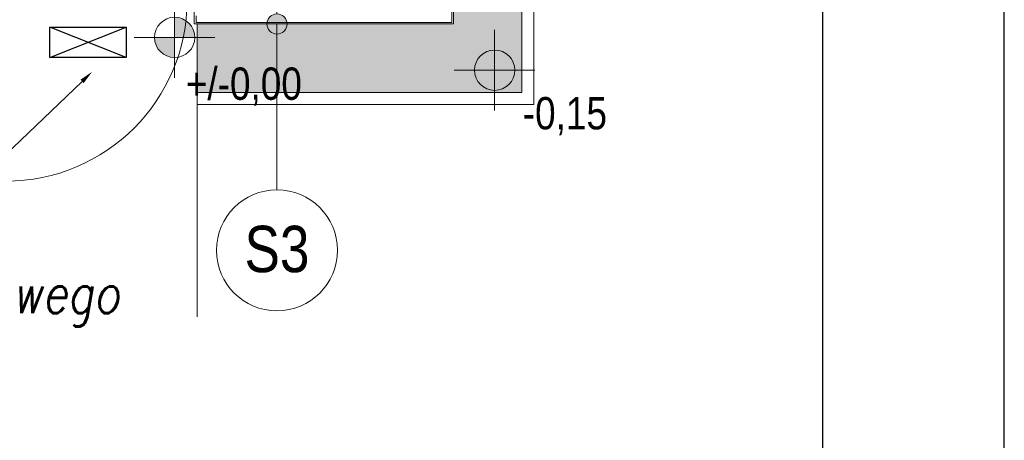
# Model space of a CAD drawing. Extents: x -543332 to -314699, y -9028 to 155584.
# Tile 23 of 256: x -474024 to -469141, y 30642 to 32729. Entities that reach past the tile are written whole.
import ezdxf
from ezdxf import colors
from ezdxf.entities.mleader import LeaderData, LeaderLine
from ezdxf.math import Vec2, Vec3

# ---------------------------------------------------------------- set-up
doc = ezdxf.new("R2010")
doc.units = 0
doc.header["$MEASUREMENT"] = 0
for name, color, linetype in [('!OSWIETLENIE-LL', 1, 'Continuous'), ('$ IE Tabela', 7, 'Continuous'), ('Arch opisy', 8, 'Continuous'), ('INWENT RZĘDNE', 8, 'Continuous')]:
    doc.layers.add(name, color=color, linetype=linetype)
for name, color, linetype, lineweight in [('$ IE_OPISY', 7, 'Continuous', 25), ('Arch drzwi_Nr_Pióra__10', 8, 'Continuous', 18), ('Arch okna_Nr_Pióra__82', 8, 'Continuous', 20), ('Arch opisy_Nr_Pióra__1', 8, 'Continuous', 25), ('Arch opisy_Nr_Pióra__21', 8, 'Continuous', 9), ('Arch stropy_Nr_Pióra__21', 8, 'Continuous', 9), ('Arch teren_Nr_Pióra__5', 8, 'Continuous', 13), ('Arch wykończenie_Nr_Pióra__9', 8, 'Continuous', 9), ('INWENT RZĘDNE_Nr_Pióra__21', 8, 'Continuous', 9)]:
    doc.layers.add(name, color=color, linetype=linetype, lineweight=lineweight)
doc.styles.add('GENERATED_STYLE_3', font='ARIALN.TTF')
doc.styles.add('GENERATED_STYLE_7', font='ARIALN.TTF')
doc.styles.add('ROMANS', font='romans.shx', dxfattribs={"width": 0.85})

# ---------------------------------------------------------------- blocks, each defined once
blk = doc.blocks.new('Koty wysokościowe_6', base_point=(-473255.6, 32641))
at = {"layer": 'INWENT RZĘDNE_Nr_Pióra__21', "linetype": 'Continuous'}
for points in [[(-473255.6, 32641), (-473155.6, 32641), (-473163.2, 32679.3), (-473184.9, 32711.7), (-473217.3, 32733.4), (-473255.6, 32741)], [(-473255.6, 32641), (-473355.6, 32641), (-473348, 32602.7), (-473326.3, 32570.3), (-473293.9, 32548.6), (-473255.6, 32541)]]:
    blk.add_hatch(color=256, dxfattribs=at).paths.add_polyline_path(points, flags=0)
for p, q in [((-473255.6, 32441), (-473255.6, 32841)), ((-473455.6, 32641), (-473055.6, 32641))]:
    blk.add_line(p, q, dxfattribs=at)
blk.add_circle((-473255.6, 32641), 100, dxfattribs=at)
at = {"layer": 'INWENT RZĘDNE_Nr_Pióra__21', "insert": (-473200.3, 32301.8), "char_height": 160, "attachment_point": 7, "style": 'GENERATED_STYLE_3'}
blk.add_mtext('{+/-0,00}', dxfattribs=at)
blk = doc.blocks.new('Koty wysokościowe_8', base_point=(-471668.5, 32478.3))
at = {"layer": 'INWENT RZĘDNE_Nr_Pióra__21', "linetype": 'Continuous'}
for points in [[(-471668.5, 32478.3), (-471568.5, 32478.3), (-471576.1, 32516.6), (-471597.8, 32549.1), (-471630.2, 32570.7), (-471668.5, 32578.3)], [(-471668.5, 32478.3), (-471768.5, 32478.3), (-471760.9, 32440.1), (-471739.2, 32407.6), (-471706.7, 32386), (-471668.5, 32378.3)]]:
    blk.add_hatch(color=256, dxfattribs=at).paths.add_polyline_path(points, flags=0)
for p, q in [((-471668.5, 32278.3), (-471668.5, 32678.3)), ((-471868.5, 32478.3), (-471468.5, 32478.3))]:
    blk.add_line(p, q, dxfattribs=at)
blk.add_circle((-471668.5, 32478.3), 100, dxfattribs=at)
at = {"layer": 'INWENT RZĘDNE_Nr_Pióra__21', "insert": (-471528.9, 32155.1), "char_height": 160, "attachment_point": 7, "style": 'GENERATED_STYLE_3'}
blk.add_mtext('{-0,15}', dxfattribs=at)
blk = doc.blocks.new('Linia_41', base_point=(-472748, 33457.6))
at = {"layer": 'Arch opisy_Nr_Pióra__21', "linetype": 'Continuous'}
for points in [[(-472698, 33457.6), (-472701.8, 33476.8), (-472712.6, 33493), (-472728.9, 33503.8), (-472748, 33507.6), (-472767.1, 33503.8), (-472783.4, 33493), (-472794.2, 33476.8), (-472798, 33457.6), (-472794.2, 33438.5), (-472783.4, 33422.3), (-472767.1, 33411.4), (-472748, 33407.6), (-472728.9, 33411.4), (-472712.6, 33422.3), (-472701.8, 33438.5)], [(-472698, 32707.6), (-472701.8, 32726.8), (-472712.6, 32743), (-472728.9, 32753.8), (-472748, 32757.6), (-472767.1, 32753.8), (-472783.4, 32743), (-472794.2, 32726.8), (-472798, 32707.6), (-472794.2, 32688.5), (-472783.4, 32672.3), (-472767.1, 32661.4), (-472748, 32657.6), (-472728.9, 32661.4), (-472712.6, 32672.3), (-472701.8, 32688.5)]]:
    blk.add_hatch(color=256, dxfattribs=at).paths.add_polyline_path(points, flags=0)
blk.add_line((-472748, 33407.6), (-472748, 32757.6), dxfattribs=at)
for centre in [(-472748, 33457.6), (-472748, 32707.6)]:
    blk.add_circle(centre, 50, dxfattribs=at)
blk = doc.blocks.new('Linia_42', base_point=(-472748, 32707.6))
at = {"layer": 'Arch opisy_Nr_Pióra__21', "linetype": 'Continuous'}
blk.add_line((-472748, 32707.6), (-472748, 31885), dxfattribs=at)
blk.add_circle((-472748, 31585), 300, dxfattribs=at)
blk = doc.blocks.new('a3eee')
at = {"layer": '$ IE Tabela'}
for p, q in [((23930.76, 1206.8), (23930.76, 4176.8)), ((23840.76, 1286.8), (23840.76, 4096.8))]:
    blk.add_line(p, q, dxfattribs=at)

msp = doc.modelspace()

# ---------------------------------------------------------------- hatches: boundary and pattern name
at = {"layer": 'Arch okna_Nr_Pióra__82', "linetype": 'Continuous'}
h = msp.add_hatch(dxfattribs=at)
h.set_pattern_fill('Render', color=256, style=0, pattern_type=2)
h.set_pattern_definition([(45, (0, 350), (-111.36932, 111.36932), [0, -105, 0, -157.5]), (110, (350, 350), (148.00159, 53.86817), [0, -77, 0, -133])])
h.paths.add_polyline_path([(-473143.3, 32367.6), (-471533.3, 32367.6), (-471533.3, 44522.6), (-471873.3, 44522.6), (-471873.3, 32707.6), (-473143.3, 32707.6)], flags=0)

# ---------------------------------------------------------------- linework, layer by layer
at = {"layer": '!OSWIETLENIE-LL'}
msp.add_lwpolyline([(-473873.8, 32691.8), (-473496.7, 32691.8), (-473496.7, 32540.7), (-473873.8, 32540.7)], close=True, dxfattribs=at)
for points in [[(-473496.7, 32540.7), (-473873.8, 32691.8)], [(-473873.8, 32540.7), (-473496.7, 32691.8)]]:
    msp.add_lwpolyline(points, dxfattribs=at)
at = {"layer": 'Arch drzwi_Nr_Pióra__10', "linetype": 'Continuous'}
msp.add_arc((-474093.3, 32827.6), 900, 270, 0, dxfattribs=at)
at = {"layer": 'Arch stropy_Nr_Pióra__21', "linetype": 'Continuous'}
msp.add_line((-473143.3, 32707.6), (-473143.3, 31255.1), dxfattribs=at)
at = {"layer": 'Arch teren_Nr_Pióra__5', "linetype": 'Continuous'}
for p, q in [((-471533.3, 32367.6), (-471533.3, 44522.6)), ((-471473.3, 32307.6), (-471473.3, 44522.6)), ((-473143.3, 32367.6), (-471533.3, 32367.6)), ((-473143.3, 32307.6), (-471473.3, 32307.6))]:
    msp.add_line(p, q, dxfattribs=at)
at = {"layer": 'Arch wykończenie_Nr_Pióra__9', "linetype": 'Continuous'}
for p, q in [((-471881.3, 32715.6), (-471881.3, 35487.6)), ((-471873.3, 32707.6), (-471873.3, 35497.6)), ((-473158.3, 32707.6), (-473158.3, 32827.6)), ((-473148.3, 32715.6), (-473148.3, 32747.6)), ((-471873.3, 32707.6), (-473158.3, 32707.6)), ((-471881.3, 32715.6), (-473148.3, 32715.6))]:
    msp.add_line(p, q, dxfattribs=at)

# ---------------------------------------------------------------- block references
at = {"layer": '$ IE Tabela', "transparency": 33554687, "xscale": 10, "yscale": 10, "zscale": 10}
msp.add_blockref('a3eee', (-708448.2, 6893), dxfattribs=at)
at = {"layer": 'Arch opisy', "linetype": 'Continuous'}
for name, p in [('Linia_41', (-472748, 33457.6)), ('Linia_42', (-472748, 32707.6))]:
    msp.add_blockref(name, p, dxfattribs=at)
at = {"layer": 'INWENT RZĘDNE'}
for name, p in [('Koty wysokościowe_6', (-473255.6, 32641)), ('Koty wysokościowe_8', (-471668.5, 32478.3))]:
    msp.add_blockref(name, p, dxfattribs=at)

# ---------------------------------------------------------------- texts
at = {"layer": 'Arch opisy_Nr_Pióra__1', "linetype": 'Continuous', "insert": (-472748, 31706.4), "char_height": 230, "attachment_point": 2, "style": 'GENERATED_STYLE_7'}
msp.add_mtext('{S3}', dxfattribs=at)

# ---------------------------------------------------------------- leaders
at = {"layer": '$ IE_OPISY', "color": 7, "lineweight": 30}
ml = msp.add_multileader_mtext('Standard', dxfattribs=at)
ml.set_content('\\Q10;\\W0.8;zasilić z istn obwodu oświetleniowego', color=7, style='ROMANS')
ml.set_leader_properties()
ml.build(insert=Vec2(0, 0))
ml.multileader.update_dxf_attribs({"text_left_attachment_type": 6, "text_right_attachment_type": 6, "dogleg_length": 0.36, "arrow_head_size": 70})
ctx = ml.context
ctx.base_point, ctx.char_height, ctx.arrow_head_size, ctx.landing_gap_size, ctx.plane_origin = Vec3(-477609.2, 31206.2), 200, 70, 0.9, Vec3(-500446.9, 34291.9)
ctx.left_attachment, ctx.right_attachment = 6, 6
notes = []
notes.append((ctx, [(0, (1, 1, 0), (-474985.4, 31206.2), (-1, 0), 0.36, [(0, [(-473664.1, 32471.1)], 0, [])])]))
ctx.mtext.insert, ctx.mtext.rotation, ctx.mtext.width, ctx.mtext.defined_height, ctx.mtext.flow_direction = Vec3(-477608.3, 31472.8), 6.283185, 4429.801, 382.9, 5
for ctx, leaders in notes:
    for number, flags, end, landing, length, lines in leaders:
        leader = LeaderData()
        leader.index, (leader.has_last_leader_line, leader.has_dogleg_vector, leader.attachment_direction) = number, flags
        leader.last_leader_point, leader.dogleg_vector, leader.dogleg_length = Vec3(end), Vec3(landing), length
        for number, points, colour, breaks in lines:
            line = LeaderLine()
            line.index, line.vertices, line.color, line.breaks = number, Vec3.list(points), colors.encode_raw_color(colour), breaks
            leader.lines.append(line)
        ctx.leaders.append(leader)

doc.saveas('drawing.dxf')
